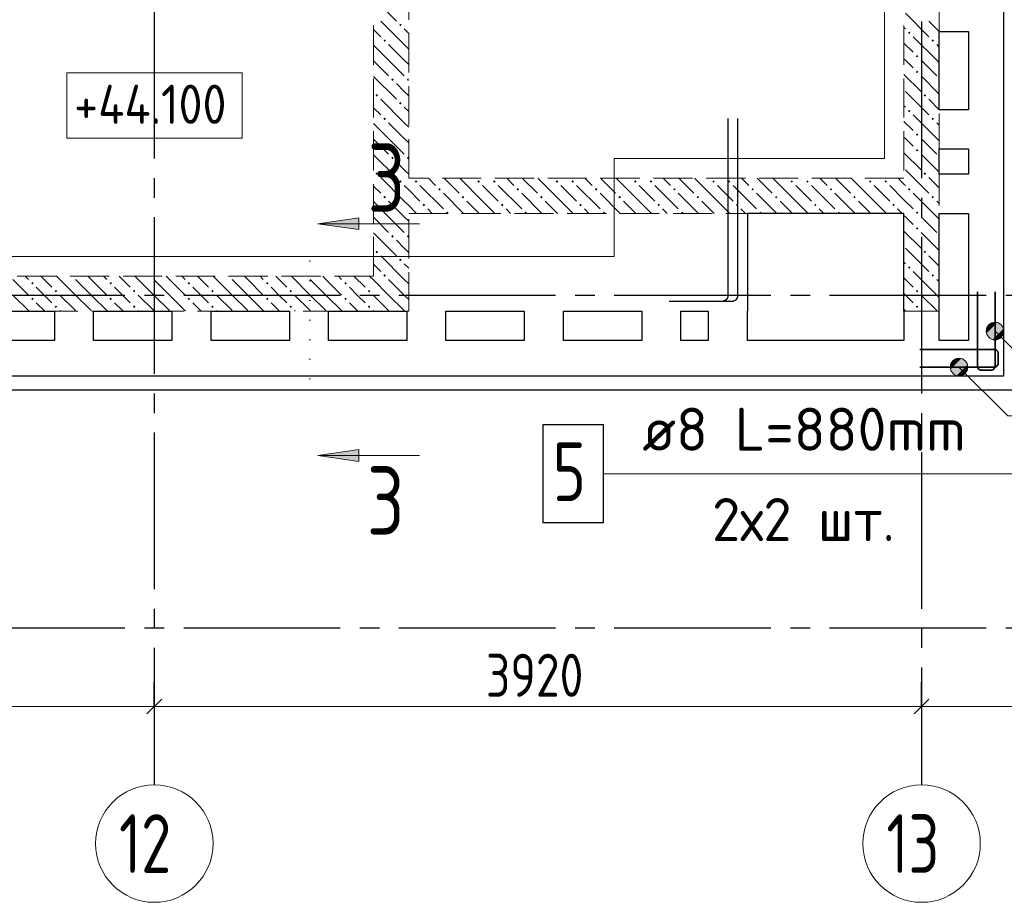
# Model space of a CAD drawing. Header units: millimetres. Extents: x 0 to 45010, y 0 to 29700.
# Tile 4 of 13: x 9422 to 14452, y 14850 to 19360. Entities that reach past the tile are written whole.
import ezdxf

# ---------------------------------------------------------------- set-up
doc = ezdxf.new("R2010")
doc.units = ezdxf.units.MM
for name, pattern in [('______2', [270, 200, -70]), ('______5', [1100, 800, -100, 100, -100]), ('______9', [100, 0, -100])]:
    doc.linetypes.add(name, pattern=pattern)
for name, color, linetype, lineweight in [('Standard', 7, 'Continuous', 25), ('Высотные отметки', 7, 'Continuous', 25), ('ЖБ Перекрытие верхний уровень', 7, 'Continuous', 35), ('ЖБ Стена верхний уровень', 7, 'Continuous', 35), ('Обрамление проемов стержнями', 7, 'Continuous', 25), ('Оси', 40, '______5', 18), ('Позиционная метка линия выноска', 7, 'Continuous', 13), ('Позиционная метка номер позиции', 7, 'Continuous', 13), ('Узлы символ', 7, 'Continuous', 25)]:
    doc.layers.add(name, color=color, linetype=linetype, lineweight=lineweight)
doc.layers.add('Обрамление П-обр. равн.', color=7, linetype='Continuous', lineweight=25, true_color=0x5f1e0f)
doc.layers.add('Фиксатор', color=7, linetype='Continuous', lineweight=13, true_color=0x494949)
doc.styles.add('GOST 2.304-81', font='txt')
doc.styles.add('ISOCPEUR', font='txt')

msp = doc.modelspace()

# ---------------------------------------------------------------- hatches: boundary and pattern name
at = {"layer": 'ЖБ Стена верхний уровень', "linetype": 'Continuous', "lineweight": 18, "transparency": 33554687}
for points in [[(11360.4, 19333.1), (11366.9, 19339.6), (11373.5, 19333.1), (11366.9, 19326.6)], [(13960.4, 19293.1), (13966.9, 19299.6), (13973.5, 19293.1), (13966.9, 19286.6)], [(11280.5, 19253.1), (11287, 19259.6), (11293.5, 19253.1), (11287, 19246.6)], [(14080.5, 19253.1), (14087, 19259.6), (14093.5, 19253.1), (14087, 19246.6)], [(14000.5, 19173.1), (14007, 19179.6), (14013.4, 19173.1), (14007, 19166.6)], [(14000.5, 19093.1), (14007, 19099.6), (14013.4, 19093.1), (14007, 19086.6)], [(11320.5, 19053.1), (11326.9, 19059.6), (11333.4, 19053.1), (11326.9, 19046.6)], [(11400.5, 19053.1), (11407, 19059.6), (11410, 19056.6), (11410, 19049.7), (11407, 19046.6)], [(11240.4, 18973.1), (11246.9, 18979.6), (11253.4, 18973.1), (11246.9, 18966.6)], [(14040.4, 18973.1), (14046.9, 18979.6), (14053.5, 18973.1), (14046.9, 18966.6)], [(11360.4, 18933.1), (11366.9, 18939.6), (11373.5, 18933.1), (11366.9, 18926.6)], [(13960.4, 18893.1), (13966.9, 18899.6), (13973.5, 18893.1), (13966.9, 18886.6)], [(11280.5, 18853.1), (11287, 18859.6), (11293.5, 18853.1), (11287, 18846.6)], [(14080.5, 18853.1), (14087, 18859.6), (14093.5, 18853.1), (14087, 18846.6)], [(14000.5, 18773.1), (14007, 18779.6), (14013.4, 18773.1), (14007, 18766.6)], [(14000.5, 18693.1), (14007, 18699.6), (14013.4, 18693.1), (14007, 18686.6)], [(11320.5, 18653.1), (11326.9, 18659.6), (11333.4, 18653.1), (11326.9, 18646.6)], [(11400.5, 18653.1), (11407, 18659.6), (11410, 18656.6), (11410, 18649.7), (11407, 18646.6)], [(11240.4, 18573.1), (11246.9, 18579.6), (11253.4, 18573.1), (11246.9, 18566.6)], [(14040.4, 18573.1), (14046.9, 18579.6), (14053.5, 18573.1), (14046.9, 18566.6)], [(11360.4, 18533.1), (11366.9, 18539.6), (11373.5, 18533.1), (11366.9, 18526.6)], [(11440.4, 18533.1), (11446.9, 18539.6), (11453.4, 18533.1), (11446.9, 18526.6)], [(11760.4, 18533.1), (11766.9, 18539.6), (11773.5, 18533.1), (11766.9, 18526.6)], [(11840.4, 18533.1), (11846.9, 18539.6), (11853.5, 18533.1), (11846.9, 18526.6)], [(12160.4, 18533.1), (12166.9, 18539.6), (12173.5, 18533.1), (12166.9, 18526.6)], [(12240.4, 18533.1), (12246.9, 18539.6), (12253.5, 18533.1), (12246.9, 18526.6)], [(12560.4, 18533.1), (12566.9, 18539.6), (12573.5, 18533.1), (12566.9, 18526.6)], [(12640.4, 18533.1), (12646.9, 18539.6), (12653.5, 18533.1), (12646.9, 18526.6)], [(12960.4, 18533.1), (12966.9, 18539.6), (12973.5, 18533.1), (12966.9, 18526.6)], [(13040.4, 18533.1), (13046.9, 18539.6), (13053.5, 18533.1), (13046.9, 18526.6)], [(13360.4, 18533.1), (13366.9, 18539.6), (13373.5, 18533.1), (13366.9, 18526.6)], [(13440.4, 18533.1), (13446.9, 18539.6), (13453.5, 18533.1), (13446.9, 18526.6)], [(13760.4, 18533.1), (13766.9, 18539.6), (13773.5, 18533.1), (13766.9, 18526.6)], [(13840.4, 18533.1), (13846.9, 18539.6), (13853.5, 18533.1), (13846.9, 18526.6)], [(11560.4, 18493.1), (11566.9, 18499.6), (11573.5, 18493.1), (11566.9, 18486.6)], [(11960.4, 18493.1), (11966.9, 18499.6), (11973.5, 18493.1), (11966.9, 18486.6)], [(12360.4, 18493.1), (12366.9, 18499.6), (12373.5, 18493.1), (12366.9, 18486.6)], [(12760.4, 18493.1), (12766.9, 18499.6), (12773.5, 18493.1), (12766.9, 18486.6)], [(13160.4, 18493.1), (13166.9, 18499.6), (13173.5, 18493.1), (13166.9, 18486.6)], [(13560.4, 18493.1), (13566.9, 18499.6), (13573.5, 18493.1), (13566.9, 18486.6)], [(13960.4, 18493.1), (13966.9, 18499.6), (13973.5, 18493.1), (13966.9, 18486.6)], [(11280.5, 18453.1), (11287, 18459.6), (11293.5, 18453.1), (11287, 18446.6)], [(11480.5, 18413.1), (11487, 18419.6), (11493.5, 18413.1), (11487, 18406.6)], [(11680.5, 18453.1), (11687, 18459.6), (11693.5, 18453.1), (11687, 18446.6)], [(11880.5, 18413.1), (11887, 18419.6), (11893.5, 18413.1), (11887, 18406.6)], [(12080.5, 18453.1), (12087, 18459.6), (12093.5, 18453.1), (12087, 18446.6)], [(12280.5, 18413.1), (12287, 18419.6), (12293.5, 18413.1), (12287, 18406.6)], [(12480.5, 18453.1), (12487, 18459.6), (12493.5, 18453.1), (12487, 18446.6)], [(12680.5, 18413.1), (12687, 18419.6), (12693.5, 18413.1), (12687, 18406.6)], [(12880.5, 18453.1), (12887, 18459.6), (12893.5, 18453.1), (12887, 18446.6)], [(13080.5, 18413.1), (13087, 18419.6), (13093.5, 18413.1), (13087, 18406.6)], [(13280.5, 18453.1), (13287, 18459.6), (13293.5, 18453.1), (13287, 18446.6)], [(13480.5, 18413.1), (13487, 18419.6), (13493.5, 18413.1), (13487, 18406.6)], [(13680.5, 18453.1), (13687, 18459.6), (13693.5, 18453.1), (13687, 18446.6)], [(13880.5, 18413.1), (13887, 18419.6), (13893.5, 18413.1), (13887, 18406.6)], [(14080.5, 18453.1), (14087, 18459.6), (14093.5, 18453.1), (14087, 18446.6)], [(11600.5, 18373.1), (11607, 18379.6), (11613.4, 18373.1), (11610.3, 18370), (11603.6, 18370)], [(12000.5, 18373.1), (12007, 18379.6), (12013.4, 18373.1), (12010.3, 18370), (12003.6, 18370)], [(12400.5, 18373.1), (12407, 18379.6), (12413.4, 18373.1), (12410.3, 18370), (12403.6, 18370)], [(12800.5, 18373.1), (12807, 18379.6), (12813.4, 18373.1), (12810.3, 18370), (12803.6, 18370)], [(13200.5, 18373.1), (13207, 18379.6), (13213.4, 18373.1), (13210.3, 18370), (13203.6, 18370)], [(13600.5, 18373.1), (13607, 18379.6), (13613.4, 18373.1), (13610.3, 18370), (13603.6, 18370)], [(14000.5, 18373.1), (14007, 18379.6), (14013.4, 18373.1), (14007, 18366.6)], [(14000.5, 18293.1), (14007, 18299.6), (14013.4, 18293.1), (14007, 18286.6)], [(11320.5, 18253.1), (11326.9, 18259.6), (11333.4, 18253.1), (11326.9, 18246.6)], [(11400.5, 18253.1), (11407, 18259.6), (11410, 18256.6), (11410, 18249.7), (11407, 18246.6)], [(11240.4, 18173.1), (11246.9, 18179.6), (11253.4, 18173.1), (11246.9, 18166.6)], [(14040.4, 18173.1), (14046.9, 18179.6), (14053.5, 18173.1), (14046.9, 18166.6)], [(11360.4, 18133.1), (11366.9, 18139.6), (11373.5, 18133.1), (11366.9, 18126.6)], [(11280.5, 18053.1), (11287, 18059.6), (11293.5, 18053.1), (11287, 18046.6)], [(13960.4, 18093.1), (13966.9, 18099.6), (13973.5, 18093.1), (13966.9, 18086.6)], [(14080.5, 18053.1), (14087, 18059.6), (14093.5, 18053.1), (14087, 18046.6)], [(9480.5, 18013.1), (9487, 18019.6), (9493.5, 18013.1), (9487, 18006.6)], [(9690.3, 18050), (9687, 18046.6), (9683.6, 18050)], [(9880.5, 18013.1), (9887, 18019.6), (9893.5, 18013.1), (9887, 18006.6)], [(10090.3, 18050), (10087, 18046.6), (10083.6, 18050)], [(10280.5, 18013.1), (10287, 18019.6), (10293.5, 18013.1), (10287, 18006.6)], [(10490.3, 18050), (10487, 18046.6), (10483.6, 18050)], [(10680.5, 18013.1), (10687, 18019.6), (10693.5, 18013.1), (10687, 18006.6)], [(10890.3, 18050), (10887, 18046.6), (10883.6, 18050)], [(11080.5, 18013.1), (11087, 18019.6), (11093.5, 18013.1), (11087, 18006.6)], [(9600.5, 17973.1), (9607, 17979.6), (9613.4, 17973.1), (9607, 17966.6)], [(10000.5, 17973.1), (10007, 17979.6), (10013.4, 17973.1), (10007, 17966.6)], [(10400.5, 17973.1), (10407, 17979.6), (10413.4, 17973.1), (10407, 17966.6)], [(10800.5, 17973.1), (10807, 17979.6), (10813.4, 17973.1), (10807, 17966.6)], [(11200.5, 17973.1), (11207, 17979.6), (11213.4, 17973.1), (11207, 17966.6)], [(14000.5, 17973.1), (14007, 17979.6), (14013.4, 17973.1), (14007, 17966.6)], [(9480.5, 17933.1), (9487, 17939.6), (9493.5, 17933.1), (9487, 17926.6)], [(9880.5, 17933.1), (9887, 17939.6), (9893.5, 17933.1), (9887, 17926.6)], [(10280.5, 17933.1), (10287, 17939.6), (10293.5, 17933.1), (10287, 17926.6)], [(10680.5, 17933.1), (10687, 17939.6), (10693.5, 17933.1), (10687, 17926.6)], [(11080.5, 17933.1), (11087, 17939.6), (11093.5, 17933.1), (11087, 17926.6)], [(9600.5, 17893.1), (9607, 17899.6), (9613.4, 17893.1), (9607, 17886.6)], [(10000.5, 17893.1), (10007, 17899.6), (10013.4, 17893.1), (10007, 17886.6)], [(10400.5, 17893.1), (10407, 17899.6), (10413.4, 17893.1), (10407, 17886.6)], [(10800.5, 17893.1), (10807, 17899.6), (10813.4, 17893.1), (10807, 17886.6)], [(11200.5, 17893.1), (11207, 17899.6), (11213.4, 17893.1), (11207, 17886.6)], [(14000.5, 17893.1), (14007, 17899.6), (14013.4, 17893.1), (14007, 17886.6)]]:
    msp.add_hatch(color=7, dxfattribs=at).paths.add_polyline_path(points, flags=16)
at = {"layer": 'Позиционная метка номер позиции', "linetype": 'Continuous', "lineweight": 13, "transparency": 33554687}
for points in [[(14361.7, 17780.5), (14393.5, 17812.3), (14373.2, 17800.8)], [(14393.5, 17812.3), (14361.7, 17780.5), (14361.7, 17757.5)], [(14393.5, 17812.3), (14361.7, 17757.5), (14416.4, 17812.3)], [(14416.4, 17812.3), (14361.7, 17757.5), (14373.2, 17737.2)], [(14416.4, 17812.3), (14373.2, 17737.2), (14436.8, 17800.8)], [(14436.8, 17800.8), (14373.2, 17737.2), (14393.5, 17725.7)], [(14436.8, 17800.8), (14393.5, 17725.7), (14448.3, 17780.5)], [(14448.3, 17780.5), (14393.5, 17725.7), (14416.4, 17725.7)], [(14448.3, 17780.5), (14416.4, 17725.7), (14448.3, 17757.5)], [(14448.3, 17757.5), (14416.4, 17725.7), (14436.8, 17737.2)], [(14177.7, 17596.5), (14209.5, 17628.3), (14189.2, 17616.8)], [(14209.5, 17628.3), (14177.7, 17596.5), (14177.7, 17573.5)], [(14209.5, 17628.3), (14177.7, 17573.5), (14232.5, 17628.3)], [(14232.5, 17628.3), (14177.7, 17573.5), (14189.2, 17553.2)], [(14232.5, 17628.3), (14189.2, 17553.2), (14252.8, 17616.8)], [(14252.8, 17616.8), (14189.2, 17553.2), (14209.5, 17541.7)], [(14252.8, 17616.8), (14209.5, 17541.7), (14264.3, 17596.5)], [(14264.3, 17596.5), (14209.5, 17541.7), (14232.5, 17541.7)], [(14264.3, 17596.5), (14232.5, 17541.7), (14264.3, 17573.5)], [(14264.3, 17573.5), (14232.5, 17541.7), (14252.8, 17553.2)]]:
    msp.add_hatch(color=7, dxfattribs=at).paths.add_polyline_path(points)
at = {"layer": 'Узлы символ', "linetype": 'Continuous', "lineweight": 13, "transparency": 33554687}
for points in [[(11155.5, 18287.3), (10945.5, 18317.3), (11155.5, 18347.3)], [(11155.5, 17103.1), (10945.5, 17133.1), (11155.5, 17163.1)]]:
    msp.add_hatch(color=7, dxfattribs=at).paths.add_polyline_path(points, flags=16)

# ---------------------------------------------------------------- linework, layer by layer
at = {"layer": 'Standard', "color": 251, "linetype": 'Continuous', "lineweight": -3, "true_color": 0x656565, "transparency": 33554687}
for p, q in [((10110, 15850), (10110, 15975)), ((14030, 15850), (14030, 15975)), ((10110, 15850), (10110, 15725)), ((10110, 15850), (10110, 15850)), ((14030, 15850), (14030, 15725)), ((14030, 15850), (14030, 15850))]:
    msp.add_line(p, q, dxfattribs=at)
at = {"layer": 'Standard', "color": 7, "linetype": 'Continuous', "lineweight": 13, "transparency": 33554687}
for p, q in [((6190, 15850), (10110, 15850)), ((10110, 15850), (14030, 15850)), ((14030, 15850), (17330, 15850))]:
    msp.add_line(p, q, dxfattribs=at)
at = {"layer": 'Standard', "color": 7, "linetype": 'Continuous', "lineweight": 25, "transparency": 33554687}
for p, q in [((10072.5, 15812.5), (10147.5, 15887.5)), ((13992.5, 15812.5), (14067.5, 15887.5))]:
    msp.add_line(p, q, dxfattribs=at)
at = {"layer": 'Standard', "color": 254, "linetype": 'Continuous', "lineweight": 25, "true_color": 0xc4c4ff, "transparency": 33554687}
msp.add_lwpolyline([(5699, 17469), (35561, 17469), (35561, 25470), (5699, 25470), (5699, 17469)], dxfattribs=at)
at = {"layer": 'Высотные отметки', "color": 7, "linetype": 'Continuous', "lineweight": 18, "transparency": 33554687}
msp.add_lwpolyline([(9663.7, 18754.5), (10558.9, 18754.5), (10558.9, 19087.8), (9663.7, 19087.8), (9663.7, 18754.5)], dxfattribs=at)
at = {"layer": 'ЖБ Перекрытие верхний уровень', "color": 7, "linetype": 'Continuous', "lineweight": 25, "transparency": 33554687}
for p, q in [((14450, 17540), (14450, 23800)), ((14120, 18900), (14120, 19300)), ((14120, 19300), (14270, 19300)), ((14270, 19300), (14270, 18900)), ((14270, 18900), (14120, 18900)), ((14120, 18570), (14120, 18700)), ((14120, 18700), (14270, 18700)), ((14270, 18700), (14270, 18570)), ((14270, 18570), (14120, 18570)), ((13940, 18370), (13140, 18370)), ((13140, 18370), (13140, 17870)), ((13940, 17870), (13940, 18370)), ((14120, 17720), (14120, 18370)), ((14120, 18370), (14270, 18370)), ((14270, 18370), (14270, 17720)), ((9200, 17870), (9600, 17870)), ((9600, 17870), (9600, 17720)), ((9800, 17720), (9800, 17870)), ((9800, 17870), (10200, 17870)), ((10200, 17870), (10200, 17720)), ((10400, 17720), (10400, 17870)), ((10400, 17870), (10800, 17870)), ((10800, 17870), (10800, 17720)), ((11000, 17720), (11000, 17870)), ((11000, 17870), (11400, 17870)), ((11400, 17870), (11400, 17720)), ((11600, 17720), (11600, 17870)), ((11600, 17870), (12000, 17870)), ((12000, 17870), (12000, 17720)), ((12200, 17720), (12200, 17870)), ((12200, 17870), (12600, 17870)), ((12600, 17870), (12600, 17720)), ((12800, 17720), (12800, 17870)), ((12800, 17870), (12940, 17870)), ((12940, 17870), (12940, 17720)), ((13140, 17720), (13140, 17870)), ((13940, 17870), (13940, 17720)), ((9600, 17720), (9200, 17720)), ((10200, 17720), (9800, 17720)), ((10800, 17720), (10400, 17720)), ((11400, 17720), (11000, 17720)), ((12000, 17720), (11600, 17720)), ((12600, 17720), (12200, 17720)), ((12940, 17720), (12800, 17720)), ((13940, 17720), (13140, 17720)), ((14270, 17720), (14120, 17720)), ((5770, 17540), (14450, 17540))]:
    msp.add_line(p, q, dxfattribs=at)
at = {"layer": 'ЖБ Стена верхний уровень', "color": 251, "linetype": '______2', "lineweight": 13, "true_color": 0x656565, "transparency": 33554687}
for p, q in [((11230, 23650), (11230, 18050)), ((11410, 18550), (11410, 23650)), ((13940, 23650), (13940, 18550)), ((14120, 17870), (14120, 23650)), ((13940, 18550), (11410, 18550)), ((11410, 17870), (11410, 18370)), ((11410, 18370), (13940, 18370)), ((13940, 18370), (13940, 17870)), ((11230, 18050), (6280, 18050)), ((6280, 17870), (11230, 17870)), ((11230, 17870), (11410, 17870)), ((13940, 17870), (14120, 17870))]:
    msp.add_line(p, q, dxfattribs=at)
at = {"layer": 'ЖБ Стена верхний уровень', "color": 9, "linetype": 'Continuous', "lineweight": 18, "true_color": 0xc7c7c7, "transparency": 33554687}
for p, q in [((11230, 19470.1), (11346.9, 19353.1)), ((13946.9, 19393.1), (14066.9, 19273.1)), ((11387, 19233.1), (11266.9, 19353.1)), ((13940, 19320.1), (13946.9, 19313.1)), ((14120, 19300.1), (14066.9, 19353.1)), ((11230, 19310.1), (11266.9, 19273.1)), ((11387, 19313.1), (11410, 19290.1)), ((14107, 19153.1), (13987, 19273.1)), ((11307, 19153.1), (11230, 19230.1)), ((11307, 19233.1), (11387, 19153.1)), ((11387, 19233.1), (11410, 19210.1)), ((13940, 19240.1), (13987, 19193.1)), ((14107, 19233.1), (14120, 19220.1)), ((11230, 19150.1), (11307, 19073.1)), ((11307, 19153.1), (11387, 19073.1)), ((11387, 19153.1), (11410, 19130.1)), ((13946.9, 19153.1), (13940, 19160.1)), ((13987, 19113.1), (13946.9, 19153.1)), ((14026.9, 19153.1), (14107, 19073.1)), ((14107, 19153.1), (14120, 19140.1)), ((11230, 19070.1), (11346.9, 18953.1)), ((13940, 19080.1), (14026.9, 18993.1)), ((14026.9, 19073.1), (14120, 18980.1)), ((11387, 18993.1), (11346.9, 19033.1)), ((11410, 18970.1), (11387, 18993.1)), ((13946.9, 18993.1), (14066.9, 18873.1)), ((11387, 18833.1), (11266.9, 18953.1)), ((13940, 18920.1), (13946.9, 18913.1)), ((14120, 18900.1), (14066.9, 18953.1)), ((11230, 18910.1), (11266.9, 18873.1)), ((11387, 18913.1), (11410, 18890.1)), ((14107, 18753.1), (13987, 18873.1)), ((11307, 18753.1), (11230, 18830.1)), ((11307, 18833.1), (11387, 18753.1)), ((11387, 18833.1), (11410, 18810.1)), ((13940, 18840.1), (13987, 18793.1)), ((14107, 18833.1), (14120, 18820.1)), ((11230, 18750.1), (11307, 18673.1)), ((11307, 18753.1), (11387, 18673.1)), ((11387, 18753.1), (11410, 18730.1)), ((13946.9, 18753.1), (13940, 18760.1)), ((13987, 18713.1), (13946.9, 18753.1)), ((14026.9, 18753.1), (14107, 18673.1)), ((14107, 18753.1), (14120, 18740.1)), ((11230, 18670.1), (11346.9, 18553.1)), ((13940, 18680.1), (14026.9, 18593.1)), ((14026.9, 18673.1), (14120, 18580.1)), ((11387, 18593.1), (11346.9, 18633.1)), ((11410, 18570.1), (11387, 18593.1)), ((13946.9, 18593.1), (14066.9, 18473.1)), ((11387, 18433.1), (11266.9, 18553.1)), ((11387, 18513.1), (11410, 18490.1)), ((11466.9, 18513.1), (11587, 18393.1)), ((11510.1, 18550), (11546.9, 18513.1)), ((11590.1, 18550), (11666.9, 18473.1)), ((11787, 18433.1), (11670.1, 18550)), ((11787, 18513.1), (11866.9, 18433.1)), ((11866.9, 18513.1), (11987, 18393.1)), ((11910.1, 18550), (11946.9, 18513.1)), ((11990.1, 18550), (12066.9, 18473.1)), ((12187, 18433.1), (12070.1, 18550)), ((12187, 18513.1), (12266.9, 18433.1)), ((12266.9, 18513.1), (12387, 18393.1)), ((12310.1, 18550), (12346.9, 18513.1)), ((12390.1, 18550), (12466.9, 18473.1)), ((12587, 18433.1), (12470.1, 18550)), ((12587, 18513.1), (12666.9, 18433.1)), ((12666.9, 18513.1), (12787, 18393.1)), ((12710.1, 18550), (12746.9, 18513.1)), ((12790.1, 18550), (12866.9, 18473.1)), ((12987, 18433.1), (12870.1, 18550)), ((12987, 18513.1), (13066.9, 18433.1)), ((13066.9, 18513.1), (13187, 18393.1)), ((13110.1, 18550), (13146.9, 18513.1)), ((13190.1, 18550), (13266.9, 18473.1)), ((13387, 18433.1), (13270.1, 18550)), ((13387, 18513.1), (13466.9, 18433.1)), ((13466.9, 18513.1), (13587, 18393.1)), ((13510.1, 18550), (13546.9, 18513.1)), ((13590.1, 18550), (13666.9, 18473.1)), ((13787, 18433.1), (13670.1, 18550)), ((13787, 18513.1), (13866.9, 18433.1)), ((13866.9, 18513.1), (13940, 18440.1)), ((13910.1, 18550), (13940, 18520.1)), ((13940, 18520.1), (13946.9, 18513.1)), ((14120, 18500.1), (14066.9, 18553.1)), ((11230, 18510.1), (11266.9, 18473.1)), ((11410, 18490.1), (11466.9, 18433.1)), ((11690.1, 18370), (11587, 18473.1)), ((12090.1, 18370), (11987, 18473.1)), ((12490.1, 18370), (12387, 18473.1)), ((12890.1, 18370), (12787, 18473.1)), ((13290.1, 18370), (13187, 18473.1)), ((13690.1, 18370), (13587, 18473.1)), ((14107, 18353.1), (13987, 18473.1)), ((11307, 18353.1), (11230, 18430.1)), ((11307, 18433.1), (11387, 18353.1)), ((11387, 18433.1), (11410, 18410.1)), ((11707, 18433.1), (11770.1, 18370)), ((11787, 18433.1), (11850.1, 18370)), ((12107, 18433.1), (12170.1, 18370)), ((12187, 18433.1), (12250.1, 18370)), ((12507, 18433.1), (12570.1, 18370)), ((12587, 18433.1), (12650.1, 18370)), ((12907, 18433.1), (12970.1, 18370)), ((12987, 18433.1), (13050.1, 18370)), ((13307, 18433.1), (13370.1, 18370)), ((13387, 18433.1), (13450.1, 18370)), ((13707, 18433.1), (13770.1, 18370)), ((13787, 18433.1), (13850.1, 18370)), ((13940, 18440.1), (13987, 18393.1)), ((14107, 18433.1), (14120, 18420.1)), ((11410, 18410.1), (11450.1, 18370)), ((11530.1, 18370), (11507, 18393.1)), ((11930.1, 18370), (11907, 18393.1)), ((12330.1, 18370), (12307, 18393.1)), ((12730.1, 18370), (12707, 18393.1)), ((13130.1, 18370), (13107, 18393.1)), ((13530.1, 18370), (13507, 18393.1)), ((13930.1, 18370), (13907, 18393.1)), ((11230, 18350.1), (11307, 18273.1)), ((11307, 18353.1), (11387, 18273.1)), ((11387, 18353.1), (11410, 18330.1)), ((13946.9, 18353.1), (13940, 18360.1)), ((13987, 18313.1), (13946.9, 18353.1)), ((14026.9, 18353.1), (14107, 18273.1)), ((14107, 18353.1), (14120, 18340.1)), ((11230, 18270.1), (11346.9, 18153.1)), ((13940, 18280.1), (14026.9, 18193.1)), ((14026.9, 18273.1), (14120, 18180.1)), ((11387, 18193.1), (11346.9, 18233.1)), ((11410, 18170.1), (11387, 18193.1)), ((13946.9, 18193.1), (14066.9, 18073.1)), ((11230, 18110.1), (11266.9, 18073.1)), ((11387, 18033.1), (11266.9, 18153.1)), ((11387, 18113.1), (11410, 18090.1)), ((13940, 18120.1), (13946.9, 18113.1)), ((14120, 18100.1), (14066.9, 18153.1)), ((14107, 17953.1), (13987, 18073.1)), ((9387, 18033.1), (9466.9, 17953.1)), ((9450.1, 18050), (9466.9, 18033.1)), ((9530.1, 18050), (9587, 17993.1)), ((9707, 17953.1), (9610.1, 18050)), ((9707, 18033.1), (9787, 17953.1)), ((9787, 18033.1), (9770.1, 18050)), ((9787, 18033.1), (9866.9, 17953.1)), ((9850.1, 18050), (9866.9, 18033.1)), ((9930.1, 18050), (9987, 17993.1)), ((10107, 17953.1), (10010.1, 18050)), ((10107, 18033.1), (10187, 17953.1)), ((10187, 18033.1), (10170.1, 18050)), ((10187, 18033.1), (10266.9, 17953.1)), ((10250.1, 18050), (10266.9, 18033.1)), ((10330.1, 18050), (10387, 17993.1)), ((10507, 17953.1), (10410.1, 18050)), ((10507, 18033.1), (10587, 17953.1)), ((10587, 18033.1), (10570.1, 18050)), ((10587, 18033.1), (10666.9, 17953.1)), ((10650.1, 18050), (10666.9, 18033.1)), ((10730.1, 18050), (10787, 17993.1)), ((10907, 17953.1), (10810.1, 18050)), ((10907, 18033.1), (10987, 17953.1)), ((10987, 18033.1), (10970.1, 18050)), ((10987, 18033.1), (11066.9, 17953.1)), ((11050.1, 18050), (11066.9, 18033.1)), ((11130.1, 18050), (11187, 17993.1)), ((11230, 18030.1), (11210.1, 18050)), ((11307, 17953.1), (11230, 18030.1)), ((11307, 18033.1), (11387, 17953.1)), ((11387, 18033.1), (11410, 18010.1)), ((13940, 18040.1), (13987, 17993.1)), ((14107, 18033.1), (14120, 18020.1)), ((9546.9, 17953.1), (9507, 17993.1)), ((9946.9, 17953.1), (9907, 17993.1)), ((10346.9, 17953.1), (10307, 17993.1)), ((10746.9, 17953.1), (10707, 17993.1)), ((11146.9, 17953.1), (11107, 17993.1)), ((13946.9, 17953.1), (13940, 17960.1)), ((9387, 17953.1), (9470.1, 17870)), ((9507, 17913.1), (9550.1, 17870)), ((9587, 17913.1), (9546.9, 17953.1)), ((9626.9, 17953.1), (9707, 17873.1)), ((9707, 17953.1), (9787, 17873.1)), ((9787, 17953.1), (9870.1, 17870)), ((9907, 17913.1), (9950.1, 17870)), ((9987, 17913.1), (9946.9, 17953.1)), ((10026.9, 17953.1), (10107, 17873.1)), ((10107, 17953.1), (10187, 17873.1)), ((10187, 17953.1), (10270.1, 17870)), ((10307, 17913.1), (10350.1, 17870)), ((10387, 17913.1), (10346.9, 17953.1)), ((10426.9, 17953.1), (10507, 17873.1)), ((10507, 17953.1), (10587, 17873.1)), ((10587, 17953.1), (10670.1, 17870)), ((10707, 17913.1), (10750.1, 17870)), ((10787, 17913.1), (10746.9, 17953.1)), ((10826.9, 17953.1), (10907, 17873.1)), ((10907, 17953.1), (10987, 17873.1)), ((10987, 17953.1), (11070.1, 17870)), ((11107, 17913.1), (11150.1, 17870)), ((11187, 17913.1), (11146.9, 17953.1)), ((11226.9, 17953.1), (11230, 17950.1)), ((11230, 17950.1), (11307, 17873.1)), ((11307, 17953.1), (11387, 17873.1)), ((11387, 17953.1), (11410, 17930.1)), ((13987, 17913.1), (13946.9, 17953.1)), ((14026.9, 17953.1), (14107, 17873.1)), ((14107, 17953.1), (14120, 17940.1)), ((9626.9, 17873.1), (9630.1, 17870)), ((10026.9, 17873.1), (10030.1, 17870)), ((10426.9, 17873.1), (10430.1, 17870)), ((10826.9, 17873.1), (10830.1, 17870)), ((11226.9, 17873.1), (11230, 17870.1)), ((11230, 17870.1), (11230.1, 17870)), ((13940, 17880.1), (13950.1, 17870)), ((14026.9, 17873.1), (14030.1, 17870))]:
    msp.add_line(p, q, dxfattribs=at)
at = {"layer": 'Обрамление П-обр. равн.', "color": 7, "linetype": 'Continuous', "lineweight": 35, "transparency": 33554687}
for points in [[(14405, 17969), (14405, 17588.1), (14404.5, 17584.6), (14403.3, 17580.9), (14401.4, 17577.6), (14399.1, 17574.9), (14396.4, 17572.6), (14393.1, 17570.7), (14389.4, 17569.5), (14385.9, 17569), (14334.1, 17569), (14330.6, 17569.5), (14326.9, 17570.7), (14323.6, 17572.6), (14320.9, 17574.9), (14318.6, 17577.6), (14316.7, 17580.9), (14315.5, 17584.6), (14315, 17588.1), (14315, 17969)], [(14405, 17969), (14405, 17588.1), (14404.5, 17584.6), (14403.3, 17580.9), (14401.4, 17577.6), (14399.1, 17574.9), (14396.4, 17572.6), (14393.1, 17570.7), (14389.4, 17569.5), (14385.9, 17569), (14334.1, 17569), (14330.6, 17569.5), (14326.9, 17570.7), (14323.6, 17572.6), (14320.9, 17574.9), (14318.6, 17577.6), (14316.7, 17580.9), (14315.5, 17584.6), (14315, 17588.1), (14315, 17969)], [(14021, 17585), (14401.9, 17585), (14405.4, 17585.5), (14409.1, 17586.7), (14412.4, 17588.6), (14415.1, 17590.9), (14417.4, 17593.6), (14419.3, 17596.9), (14420.5, 17600.6), (14421, 17604.1), (14421, 17655.9), (14420.5, 17659.4), (14419.3, 17663.1), (14417.4, 17666.4), (14415.1, 17669.1), (14412.4, 17671.4), (14409.1, 17673.3), (14405.4, 17674.5), (14401.9, 17675), (14021, 17675)], [(14021, 17585), (14401.9, 17585), (14405.4, 17585.5), (14409.1, 17586.7), (14412.4, 17588.6), (14415.1, 17590.9), (14417.4, 17593.6), (14419.3, 17596.9), (14420.5, 17600.6), (14421, 17604.1), (14421, 17655.9), (14420.5, 17659.4), (14419.3, 17663.1), (14417.4, 17666.4), (14415.1, 17669.1), (14412.4, 17671.4), (14409.1, 17673.3), (14405.4, 17674.5), (14401.9, 17675), (14021, 17675)]]:
    msp.add_lwpolyline(points, dxfattribs=at)
at = {"layer": 'Обрамление П-обр. равн.', "color": 7, "linetype": 'Continuous', "lineweight": 25, "transparency": 33554687}
msp.add_lwpolyline([(12095, 16790), (12405, 16790), (12405, 17290), (12095, 17290), (12095, 16790)], dxfattribs=at)
at = {"layer": 'Обрамление проемов стержнями', "color": 7, "linetype": 'Continuous', "lineweight": 25, "transparency": 33554687}
for points in [[(13040, 18855), (13040, 17948.7), (13039.3, 17943.4), (13037.5, 17937.9), (13034.6, 17932.9), (13031.2, 17928.8), (13027.1, 17925.3), (13022.1, 17922.5), (13016.6, 17920.7), (13011.3, 17920), (12740, 17920)], [(13040, 18855), (13040, 17948.7), (13039.3, 17943.4), (13037.5, 17937.9), (13034.6, 17932.9), (13031.2, 17928.8), (13027.1, 17925.3), (13022.1, 17922.5), (13016.6, 17920.7), (13011.3, 17920), (12740, 17920)], [(13040, 18855), (13040, 17948.7), (13039.3, 17943.4), (13037.5, 17937.9), (13034.6, 17932.9), (13031.2, 17928.8), (13027.1, 17925.3), (13022.1, 17922.5), (13016.6, 17920.7), (13011.3, 17920), (12740, 17920)], [(13040, 18855), (13040, 17948.7), (13039.3, 17943.4), (13037.5, 17937.9), (13034.6, 17932.9), (13031.2, 17928.8), (13027.1, 17925.3), (13022.1, 17922.5), (13016.6, 17920.7), (13011.3, 17920), (12740, 17920)], [(13090, 18855), (13090, 17948.7), (13089.3, 17943.4), (13087.5, 17937.9), (13084.6, 17932.9), (13081.2, 17928.8), (13077.1, 17925.3), (13072.1, 17922.5), (13066.6, 17920.7), (13061.3, 17920), (12790, 17920)], [(13090, 18855), (13090, 17948.7), (13089.3, 17943.4), (13087.5, 17937.9), (13084.6, 17932.9), (13081.2, 17928.8), (13077.1, 17925.3), (13072.1, 17922.5), (13066.6, 17920.7), (13061.3, 17920), (12790, 17920)], [(13090, 18855), (13090, 17948.7), (13089.3, 17943.4), (13087.5, 17937.9), (13084.6, 17932.9), (13081.2, 17928.8), (13077.1, 17925.3), (13072.1, 17922.5), (13066.6, 17920.7), (13061.3, 17920), (12790, 17920)], [(13090, 18855), (13090, 17948.7), (13089.3, 17943.4), (13087.5, 17937.9), (13084.6, 17932.9), (13081.2, 17928.8), (13077.1, 17925.3), (13072.1, 17922.5), (13066.6, 17920.7), (13061.3, 17920), (12790, 17920)]]:
    msp.add_lwpolyline(points, dxfattribs=at)
at = {"layer": 'Оси', "color": 8, "linetype": '______5', "lineweight": -3, "transparency": 33554687}
for p, q in [((14030, 25950), (14030, 15450)), ((10110, 24950), (10110, 15450)), ((35260, 17950), (4100, 17950)), ((35260, 16250), (4100, 16250))]:
    msp.add_line(p, q, dxfattribs=at)
at = {"layer": 'Оси', "color": 7, "linetype": 'Continuous', "lineweight": 13, "transparency": 33554687}
for centre in [(10110, 15150), (14030, 15150)]:
    msp.add_circle(centre, 300, dxfattribs=at)
at = {"layer": 'Позиционная метка линия выноска', "color": 251, "linetype": 'Continuous', "lineweight": 13, "true_color": 0x494949, "transparency": 33554687}
msp.add_lwpolyline([(7130, 18150), (12460, 18150), (12460, 18650), (13840, 18650), (13840, 23650)], dxfattribs=at)
at = {"layer": 'Позиционная метка номер позиции', "color": 7, "linetype": 'Continuous', "lineweight": 13, "transparency": 33554687}
for p, q in [((14373.2, 17800.8), (14373.2, 17800.8)), ((14436.8, 17800.8), (14436.8, 17800.8)), ((14373.2, 17737.2), (14373.2, 17737.2)), ((14436.8, 17737.2), (14436.8, 17737.2)), ((14189.2, 17616.8), (14189.2, 17616.8)), ((14252.8, 17616.8), (14252.8, 17616.8)), ((14189.2, 17553.2), (14189.2, 17553.2)), ((14252.8, 17553.2), (14252.8, 17553.2))]:
    msp.add_line(p, q, dxfattribs=at)
for points in [[(14405, 17769), (14655, 17519), (14655, 17040), (12405, 17040)], [(14221, 17585), (14471, 17335), (14655, 17335), (14655, 17040), (12405, 17040)]]:
    msp.add_lwpolyline(points, dxfattribs=at)
for centre in [(14405, 17769), (14221, 17585)]:
    msp.add_circle(centre, 45, dxfattribs=at)
at = {"layer": 'Узлы символ', "color": 7, "linetype": 'Continuous', "lineweight": 13, "transparency": 33554687}
for p, q in [((10945.5, 18317.3), (11155.5, 18347.3)), ((10945.5, 18317.3), (11464.7, 18317.3)), ((10945.5, 18317.3), (10945.5, 18317.3)), ((10945.5, 18317.3), (10945.5, 18317.3)), ((10945.5, 18317.3), (10945.5, 18317.3)), ((11155.5, 18287.3), (10945.5, 18317.3)), ((11155.5, 18347.3), (11155.5, 18287.3)), ((11155.5, 18317.3), (11170.5, 18317.3)), ((10945.5, 17133.1), (11155.5, 17163.1)), ((11155.5, 17163.1), (11155.5, 17103.1)), ((10945.5, 17133.1), (11464.7, 17133.1)), ((10945.5, 17133.1), (10945.5, 17133.1)), ((10945.5, 17133.1), (10945.5, 17133.1)), ((10945.5, 17133.1), (10945.5, 17133.1)), ((11155.5, 17103.1), (10945.5, 17133.1)), ((11155.5, 17133.1), (11170.5, 17133.1))]:
    msp.add_line(p, q, dxfattribs=at)
at = {"layer": 'Узлы символ', "color": 7, "linetype": '______9', "lineweight": 13, "transparency": 33554687}
msp.add_line((10903.9, 18125.2), (10903.9, 17354.8), dxfattribs=at)

# ---------------------------------------------------------------- texts
at = {"layer": 'Standard', "color": 7, "linetype": 'Continuous', "lineweight": 25, "transparency": 33554687, "insert": (11804.2, 15900), "char_height": 220, "width": 657.046, "attachment_point": 7, "style": 'GOST 2.304-81'}
msp.add_mtext('3920', dxfattribs=at)
at = {"layer": 'Высотные отметки', "color": 7, "linetype": 'Continuous', "lineweight": 18, "transparency": 33554687, "insert": (9700.7, 18827.8), "char_height": 200, "width": 931.949, "attachment_point": 7, "style": 'GOST 2.304-81'}
msp.add_mtext('\\W1.11;+44.100', dxfattribs=at)
at = {"layer": 'Обрамление П-обр. равн.', "color": 7, "linetype": 'Continuous', "lineweight": 13, "transparency": 33554687, "attachment_point": 7, "style": 'ISOCPEUR'}
for s, insert, char_height, width in [('\\W0.98;ø8 L=880mm ', (12603, 17157.3), 220, 1888.528), ('\\W0.78;5', (12145, 16900), 300, 326.407)]:
    msp.add_mtext(s, dxfattribs=dict(at, insert=insert, char_height=char_height, width=width))
at = {"layer": 'Оси', "color": 7, "linetype": 'Continuous', "lineweight": 25, "transparency": 33554687, "char_height": 300, "width": 472.289, "attachment_point": 7, "style": 'ISOCPEUR'}
for s, insert in [('\\W0.75;12', (9930, 15000)), ('\\W0.75;13', (13850, 15000))]:
    msp.add_mtext(s, dxfattribs=dict(at, insert=insert))
at = {"layer": 'Узлы символ', "color": 7, "linetype": 'Continuous', "lineweight": 35, "transparency": 33554687, "char_height": 350, "attachment_point": 7, "style": 'ISOCPEUR'}
for insert, width in [((11199.6, 18377.5), 380.8), ((11195.8, 16727.8), 380.809)]:
    msp.add_mtext('\\W0.78;3', dxfattribs=dict(at, insert=insert, width=width))
at = {"layer": 'Фиксатор', "color": 7, "linetype": 'Continuous', "lineweight": 25, "transparency": 33554687, "insert": (12959.4, 16695.8), "char_height": 220, "width": 1161.063, "attachment_point": 7, "style": 'ISOCPEUR'}
msp.add_mtext('\\W0.96;2х2 шт.', dxfattribs=at)

doc.saveas('drawing.dxf')
